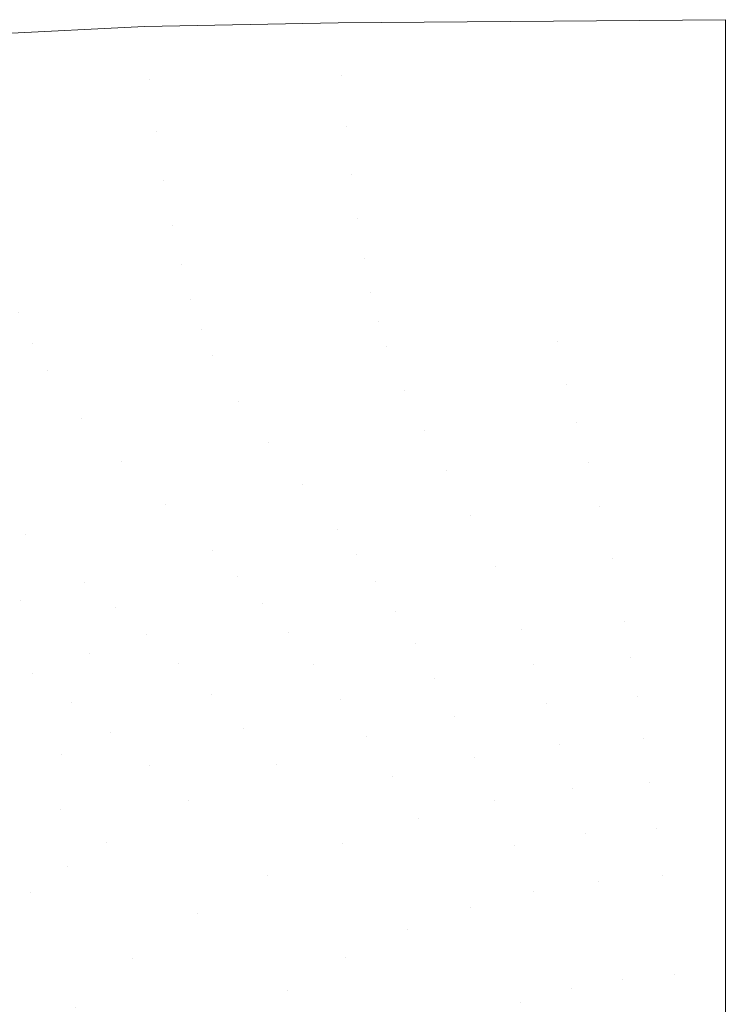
# Model space of a CAD drawing. Header units: centimetres. Extents: x -26.4 to 27.6, y -20.6 to 15.1.
# Tile 256 of 256: x -8.1 to 0.6, y 3 to 15.1. Entities that reach past the tile are written whole.
import ezdxf

# ---------------------------------------------------------------- set-up
doc = ezdxf.new("R2010")
doc.units = ezdxf.units.CM
doc.header["$LTSCALE"] = 2.54
doc.layers.add('Lucido design-1', color=7, linetype='Continuous')

# ---------------------------------------------------------------- blocks, each defined once
blk = doc.blocks.new('Gruppo-1')
at = {"color": 5, "linetype": 'Continuous', "lineweight": 9}
for points, invisible_edges in [([(-6.564, 15.049, -299.989), (-8.947, 14.929, -299.989), (-8.839, 14.263, -300.029)], 10), ([(-8.839, 14.263, -300.029), (-6.499, 14.392, -300.024), (-6.564, 15.049, -299.989)], 11), ([(-4.179, 15.096, -299.989), (-6.564, 15.049, -299.989), (-6.499, 14.392, -300.024)], 10), ([(-6.499, 14.392, -300.024), (-4.132, 14.449, -300.021), (-4.179, 15.096, -299.989)], 11), ([(0.593, 15.134, -299.989), (-4.179, 15.096, -299.989), (-4.132, 14.449, -300.021)], 10), ([(-4.132, 14.449, -300.021), (0.593, 14.505, -300.016), (0.593, 15.134, -299.989)], 9), ([(-4.132, 14.449, -300.021), (-6.499, 14.392, -300.024), (-6.419, 13.756, -300.172)], 11), ([(-6.419, 13.756, -300.172), (-4.075, 13.821, -300.161), (-4.132, 14.449, -300.021)], 11), ([(0.593, 14.505, -300.016), (-4.132, 14.449, -300.021), (-4.075, 13.821, -300.161)], 11), ([(-4.075, 13.821, -300.161), (0.593, 13.889, -300.146), (0.593, 14.505, -300.016)], 9), ([(-6.499, 14.392, -300.024), (-8.839, 14.263, -300.029), (-8.714, 13.621, -300.185)], 11), ([(-8.714, 13.621, -300.185), (-6.419, 13.756, -300.172), (-6.499, 14.392, -300.024)], 11), ([(0.593, 13.889, -300.146), (-4.075, 13.821, -300.161), (-4.01, 13.227, -300.399)], 11), ([(-4.01, 13.227, -300.399), (0.593, 13.302, -300.373), (0.593, 13.889, -300.146)], 9), ([(-6.419, 13.756, -300.172), (-8.714, 13.621, -300.185), (-8.576, 13.015, -300.443)], 11), ([(-8.576, 13.015, -300.443), (-6.326, 13.155, -300.419), (-6.419, 13.756, -300.172)], 11), ([(-4.075, 13.821, -300.161), (-6.419, 13.756, -300.172), (-6.326, 13.155, -300.419)], 11), ([(-6.326, 13.155, -300.419), (-4.01, 13.227, -300.399), (-4.075, 13.821, -300.161)], 11), ([(-4.01, 13.227, -300.399), (-6.326, 13.155, -300.419), (-6.223, 12.603, -300.761)], 11), ([(-6.223, 12.603, -300.761), (-3.938, 12.68, -300.73), (-4.01, 13.227, -300.399)], 11), ([(0.593, 13.302, -300.373), (-4.01, 13.227, -300.399), (-3.938, 12.68, -300.73)], 11), ([(-3.938, 12.68, -300.73), (0.593, 12.759, -300.692), (0.593, 13.302, -300.373)], 9), ([(-6.326, 13.155, -300.419), (-8.576, 13.015, -300.443), (-8.429, 12.458, -300.797)], 11), ([(-8.429, 12.458, -300.797), (-6.223, 12.603, -300.761), (-6.326, 13.155, -300.419)], 11), ([(0.593, 12.759, -300.692), (-3.938, 12.68, -300.73), (-3.859, 12.197, -301.147)], 11), ([(-3.859, 12.197, -301.147), (0.593, 12.278, -301.098), (0.593, 12.759, -300.692)], 9), ([(-3.938, 12.68, -300.73), (-6.223, 12.603, -300.761), (-6.113, 12.113, -301.187)], 11), ([(-6.113, 12.113, -301.187), (-3.859, 12.197, -301.147), (-3.938, 12.68, -300.73)], 11), ([(-6.223, 12.603, -300.761), (-8.429, 12.458, -300.797), (-8.275, 11.962, -301.235)], 11), ([(-8.275, 11.962, -301.235), (-6.113, 12.113, -301.187), (-6.223, 12.603, -300.761)], 11), ([(0.593, 12.278, -301.098), (-3.859, 12.197, -301.147), (-3.775, 11.779, -301.628)], 11), ([(-3.775, 11.779, -301.628), (0.593, 11.862, -301.571), (0.593, 12.278, -301.098)], 9), ([(-3.859, 12.197, -301.147), (-6.113, 12.113, -301.187), (-5.994, 11.688, -301.677)], 11), ([(-5.994, 11.688, -301.677), (-3.775, 11.779, -301.628), (-3.859, 12.197, -301.147)], 11), ([(-6.113, 12.113, -301.187), (-8.275, 11.962, -301.235), (-8.114, 11.528, -301.736)], 11), ([(-8.114, 11.528, -301.736), (-5.994, 11.688, -301.677), (-6.113, 12.113, -301.187)], 11), ([(-3.775, 11.779, -301.628), (-5.994, 11.688, -301.677), (-5.865, 11.318, -302.208)], 11), ([(-5.865, 11.318, -302.208), (-3.684, 11.419, -302.152), (-3.775, 11.779, -301.628)], 11), ([(0.593, 11.862, -301.571), (-3.775, 11.779, -301.628), (-3.684, 11.419, -302.152)], 11), ([(-3.684, 11.419, -302.152), (0.593, 11.506, -302.091), (0.593, 11.862, -301.571)], 9), ([(-5.994, 11.688, -301.677), (-8.114, 11.528, -301.736), (-7.943, 11.147, -302.278)], 11), ([(-7.943, 11.147, -302.278), (-5.865, 11.318, -302.208), (-5.994, 11.688, -301.677)], 11), ([(-10.048, 10.858, -302.358), (-7.943, 11.147, -302.278), (-8.114, 11.528, -301.736)], 11), ([(-3.684, 11.419, -302.152), (-5.865, 11.318, -302.208), (-5.725, 10.993, -302.764)], 11), ([(-5.725, 10.993, -302.764), (-3.586, 11.103, -302.702), (-3.684, 11.419, -302.152)], 11), ([(-1.477, 11.17, -302.659), (0.593, 11.506, -302.091), (-3.684, 11.419, -302.152)], 11), ([(-3.684, 11.419, -302.152), (-3.586, 11.103, -302.702), (-1.477, 11.17, -302.659)], 11), ([(-1.477, 11.17, -302.659), (0.593, 11.195, -302.639), (0.593, 11.506, -302.091)], 9), ([(-5.865, 11.318, -302.208), (-7.943, 11.147, -302.278), (-7.758, 10.81, -302.842)], 11), ([(-7.758, 10.81, -302.842), (-5.725, 10.993, -302.764), (-5.865, 11.318, -302.208)], 11), ([(-1.477, 11.17, -302.659), (-3.586, 11.103, -302.702), (-3.365, 10.56, -303.839)], 11), ([(-3.365, 10.56, -303.839), (-1.363, 10.639, -303.796), (-1.477, 11.17, -302.659)], 11), ([(0.593, 11.195, -302.639), (-1.477, 11.17, -302.659), (-1.363, 10.639, -303.796)], 11), ([(-1.363, 10.639, -303.796), (0.593, 10.665, -303.781), (0.593, 11.195, -302.639)], 9), ([(-7.943, 11.147, -302.278), (-10.048, 10.858, -302.358), (-9.822, 10.507, -302.933)], 11), ([(-9.822, 10.507, -302.933), (-7.758, 10.81, -302.842), (-7.943, 11.147, -302.278)], 11), ([(-3.586, 11.103, -302.702), (-5.725, 10.993, -302.764), (-5.405, 10.429, -303.907)], 11), ([(-5.405, 10.429, -303.907), (-3.365, 10.56, -303.839), (-3.586, 11.103, -302.702)], 11), ([(-5.725, 10.993, -302.764), (-7.758, 10.81, -302.842), (-7.337, 10.22, -303.995)], 11), ([(-7.337, 10.22, -303.995), (-5.405, 10.429, -303.907), (-5.725, 10.993, -302.764)], 11), ([(-7.758, 10.81, -302.842), (-9.822, 10.507, -302.933), (-9.306, 9.89, -304.099)], 11), ([(-9.306, 9.89, -304.099), (-7.337, 10.22, -303.995), (-7.758, 10.81, -302.842)], 11), ([(-3.365, 10.56, -303.839), (-5.405, 10.429, -303.907), (-5.035, 9.926, -305.061)], 11), ([(-5.035, 9.926, -305.061), (-3.115, 10.077, -304.995), (-3.365, 10.56, -303.839)], 11), ([(-1.363, 10.639, -303.796), (-3.365, 10.56, -303.839), (-3.115, 10.077, -304.995)], 11), ([(-3.115, 10.077, -304.995), (-1.236, 10.167, -304.957), (-1.363, 10.639, -303.796)], 11), ([(0.593, 10.665, -303.781), (-1.363, 10.639, -303.796), (-1.236, 10.167, -304.957)], 11), ([(-1.236, 10.167, -304.957), (0.593, 10.193, -304.95), (0.593, 10.665, -303.781)], 9), ([(-5.405, 10.429, -303.907), (-7.337, 10.22, -303.995), (-6.85, 9.692, -305.149)], 11), ([(-6.85, 9.692, -305.149), (-5.035, 9.926, -305.061), (-5.405, 10.429, -303.907)], 11), ([(-7.337, 10.22, -303.995), (-9.306, 9.89, -304.099), (-8.704, 9.336, -305.255)], 11), ([(-8.704, 9.336, -305.255), (-6.85, 9.692, -305.149), (-7.337, 10.22, -303.995)], 11), ([(0.593, 10.193, -304.95), (-1.236, 10.167, -304.957), (-1.099, 9.677, -306.109)], 11), ([(-1.099, 9.677, -306.109), (0.593, 9.703, -306.111), (0.593, 10.193, -304.95)], 9), ([(-3.115, 10.077, -304.995), (-5.035, 9.926, -305.061), (-4.623, 9.413, -306.198)], 11), ([(-4.623, 9.413, -306.198), (-2.841, 9.58, -306.14), (-3.115, 10.077, -304.995)], 11), ([(-1.236, 10.167, -304.957), (-3.115, 10.077, -304.995), (-2.841, 9.58, -306.14)], 11), ([(-2.841, 9.58, -306.14), (-1.099, 9.677, -306.109), (-1.236, 10.167, -304.957)], 11), ([(-5.035, 9.926, -305.061), (-6.85, 9.692, -305.149), (-6.31, 9.16, -306.279)], 11), ([(-6.31, 9.16, -306.279), (-4.623, 9.413, -306.198), (-5.035, 9.926, -305.061)], 11), ([(-6.85, 9.692, -305.149), (-8.704, 9.336, -305.255), (-8.032, 8.786, -306.379)], 11), ([(-8.032, 8.786, -306.379), (-6.31, 9.16, -306.279), (-6.85, 9.692, -305.149)], 11), ([(-1.099, 9.677, -306.109), (-2.841, 9.58, -306.14), (-2.548, 9.031, -307.258)], 11), ([(-2.548, 9.031, -307.258), (-0.954, 9.132, -307.237), (-1.099, 9.677, -306.109)], 11), ([(0.593, 9.703, -306.111), (-1.099, 9.677, -306.109), (-0.954, 9.132, -307.237)], 11), ([(-0.954, 9.132, -307.237), (0.593, 9.156, -307.247), (0.593, 9.703, -306.111)], 9), ([(-2.841, 9.58, -306.14), (-4.623, 9.413, -306.198), (-4.181, 8.855, -307.305)], 11), ([(-4.181, 8.855, -307.305), (-2.548, 9.031, -307.258), (-2.841, 9.58, -306.14)], 11), ([(-4.623, 9.413, -306.198), (-6.31, 9.16, -306.279), (-5.727, 8.589, -307.374)], 11), ([(-5.727, 8.589, -307.374), (-4.181, 8.855, -307.305), (-4.623, 9.413, -306.198)], 11), ([(-9.727, 8.302, -306.494), (-8.032, 8.786, -306.379), (-8.704, 9.336, -305.255)], 11), ([(-6.31, 9.16, -306.279), (-8.032, 8.786, -306.379), (-7.307, 8.205, -307.461)], 11), ([(-7.307, 8.205, -307.461), (-5.727, 8.589, -307.374), (-6.31, 9.16, -306.279)], 11), ([(-0.954, 9.132, -307.237), (-2.548, 9.031, -307.258), (-2.241, 8.392, -308.326)], 11), ([(-2.241, 8.392, -308.326), (-0.803, 8.492, -308.314), (-0.954, 9.132, -307.237)], 11), ([(0.593, 9.156, -307.247), (-0.954, 9.132, -307.237), (-0.803, 8.492, -308.314)], 11), ([(-0.803, 8.492, -308.314), (0.593, 8.512, -308.329), (0.593, 9.156, -307.247)], 9), ([(-2.548, 9.031, -307.258), (-4.181, 8.855, -307.305), (-3.949, 8.548, -307.842)], 11), ([(-2.548, 9.031, -307.258), (-3.949, 8.548, -307.842), (-3.713, 8.212, -308.359)], 11), ([(-3.713, 8.212, -308.359), (-2.241, 8.392, -308.326), (-2.548, 9.031, -307.258)], 11), ([(-8.032, 8.786, -306.379), (-9.727, 8.302, -306.494), (-8.86, 7.714, -307.562)], 11), ([(-8.86, 7.714, -307.562), (-8.091, 7.973, -307.51), (-8.032, 8.786, -306.379)], 11), ([(-8.091, 7.973, -307.51), (-7.307, 8.205, -307.461), (-8.032, 8.786, -306.379)], 11), ([(-4.181, 8.855, -307.305), (-5.727, 8.589, -307.374), (-5.423, 8.279, -307.903)], 11), ([(-5.423, 8.279, -307.903), (-3.949, 8.548, -307.842), (-4.181, 8.855, -307.305)], 11), ([(-5.727, 8.589, -307.374), (-7.307, 8.205, -307.461), (-6.927, 7.895, -307.98)], 11), ([(-6.927, 7.895, -307.98), (-5.423, 8.279, -307.903), (-5.727, 8.589, -307.374)], 11), ([(-3.949, 8.548, -307.842), (-5.423, 8.279, -307.903), (-5.112, 7.944, -308.412)], 11), ([(-5.112, 7.944, -308.412), (-3.713, 8.212, -308.359), (-3.949, 8.548, -307.842)], 11), ([(-0.803, 8.492, -308.314), (-2.241, 8.392, -308.326), (-1.925, 7.622, -309.305)], 11), ([(-1.925, 7.622, -309.305), (-0.648, 7.717, -309.301), (-0.803, 8.492, -308.314)], 11), ([(0.593, 8.512, -308.329), (-0.803, 8.492, -308.314), (-0.648, 7.717, -309.301)], 11), ([(-0.648, 7.717, -309.301), (0.593, 7.732, -309.317), (0.593, 8.512, -308.329)], 9), ([(-2.241, 8.392, -308.326), (-3.713, 8.212, -308.359), (-3.473, 7.846, -308.855)], 11), ([(-2.241, 8.392, -308.326), (-3.473, 7.846, -308.855), (-3.231, 7.448, -309.325)], 11), ([(-3.231, 7.448, -309.325), (-1.925, 7.622, -309.305), (-2.241, 8.392, -308.326)], 11), ([(-5.423, 8.279, -307.903), (-6.927, 7.895, -307.98), (-6.538, 7.561, -308.48)], 11), ([(-6.538, 7.561, -308.48), (-5.112, 7.944, -308.412), (-5.423, 8.279, -307.903)], 11), ([(-6.927, 7.895, -307.98), (-7.307, 8.205, -307.461), (-8.091, 7.973, -307.51)], 11), ([(-3.713, 8.212, -308.359), (-5.112, 7.944, -308.412), (-4.796, 7.58, -308.899)], 11), ([(-4.796, 7.58, -308.899), (-3.473, 7.846, -308.855), (-3.713, 8.212, -308.359)], 11), ([(-8.091, 7.973, -307.51), (-8.86, 7.714, -307.562), (-7.94, 7.074, -308.559)], 11), ([(-8.091, 7.973, -307.51), (-7.247, 7.33, -308.518), (-6.927, 7.895, -307.98)], 11), ([(-7.94, 7.074, -308.559), (-7.247, 7.33, -308.518), (-8.091, 7.973, -307.51)], 11), ([(-7.247, 7.33, -308.518), (-6.538, 7.561, -308.48), (-6.927, 7.895, -307.98)], 11), ([(-5.112, 7.944, -308.412), (-6.538, 7.561, -308.48), (-6.143, 7.202, -308.956)], 11), ([(-6.143, 7.202, -308.956), (-4.796, 7.58, -308.899), (-5.112, 7.944, -308.412)], 11), ([(-3.473, 7.846, -308.855), (-4.796, 7.58, -308.899), (-4.476, 7.185, -309.36)], 11), ([(-4.476, 7.185, -309.36), (-3.231, 7.448, -309.325), (-3.473, 7.846, -308.855)], 11), ([(-8.613, 6.792, -308.602), (-7.94, 7.074, -308.559), (-8.86, 7.714, -307.562)], 11), ([(-0.648, 7.717, -309.301), (-1.925, 7.622, -309.305), (-1.765, 7.184, -309.748)], 11), ([(-1.765, 7.184, -309.748), (-0.57, 7.274, -309.747), (-0.648, 7.717, -309.301)], 11), ([(0.593, 7.732, -309.317), (-0.648, 7.717, -309.301), (-0.57, 7.274, -309.747)], 11), ([(-0.57, 7.274, -309.747), (0.593, 7.287, -309.763), (0.593, 7.732, -309.317)], 9), ([(-6.143, 7.202, -308.956), (-6.538, 7.561, -308.48), (-7.247, 7.33, -308.518)], 11), ([(-4.796, 7.58, -308.899), (-6.143, 7.202, -308.956), (-5.743, 6.816, -309.406)], 11), ([(-5.743, 6.816, -309.406), (-4.476, 7.185, -309.36), (-4.796, 7.58, -308.899)], 11), ([(-1.925, 7.622, -309.305), (-3.231, 7.448, -309.325), (-2.987, 7.014, -309.763)], 11), ([(-2.987, 7.014, -309.763), (-1.765, 7.184, -309.748), (-1.925, 7.622, -309.305)], 11), ([(-3.231, 7.448, -309.325), (-4.476, 7.185, -309.36), (-4.154, 6.758, -309.789)], 11), ([(-4.154, 6.758, -309.789), (-2.987, 7.014, -309.763), (-3.231, 7.448, -309.325)], 11), ([(-7.247, 7.33, -308.518), (-7.94, 7.074, -308.559), (-7.467, 6.723, -309.024)], 11), ([(-7.247, 7.33, -308.518), (-7.467, 6.723, -309.024), (-6.143, 7.202, -308.956)], 11), ([(0.593, 7.287, -309.763), (-0.57, 7.274, -309.747), (-0.492, 6.795, -310.155)], 11), ([(-0.492, 6.795, -310.155), (0.593, 6.805, -310.17), (0.593, 7.287, -309.763)], 9), ([(-6.143, 7.202, -308.956), (-7.467, 6.723, -309.024), (-6.987, 6.348, -309.462)], 11), ([(-6.987, 6.348, -309.462), (-5.743, 6.816, -309.406), (-6.143, 7.202, -308.956)], 11), ([(-4.476, 7.185, -309.36), (-5.743, 6.816, -309.406), (-5.34, 6.4, -309.826)], 11), ([(-5.34, 6.4, -309.826), (-4.154, 6.758, -309.789), (-4.476, 7.185, -309.36)], 11), ([(-1.765, 7.184, -309.748), (-2.987, 7.014, -309.763), (-2.741, 6.546, -310.163)], 11), ([(-2.741, 6.546, -310.163), (-1.605, 6.709, -310.154), (-1.765, 7.184, -309.748)], 11), ([(-0.57, 7.274, -309.747), (-1.765, 7.184, -309.748), (-1.605, 6.709, -310.154)], 11), ([(-1.605, 6.709, -310.154), (-0.492, 6.795, -310.155), (-0.57, 7.274, -309.747)], 11), ([(-7.467, 6.723, -309.024), (-7.94, 7.074, -308.559), (-8.613, 6.792, -308.602)], 11), ([(-2.987, 7.014, -309.763), (-4.154, 6.758, -309.789), (-3.831, 6.299, -310.183)], 11), ([(-3.831, 6.299, -310.183), (-2.741, 6.546, -310.163), (-2.987, 7.014, -309.763)], 11), ([(-5.743, 6.816, -309.406), (-6.987, 6.348, -309.462), (-6.504, 5.947, -309.869)], 11), ([(-6.504, 5.947, -309.869), (-5.34, 6.4, -309.826), (-5.743, 6.816, -309.406)], 11), ([(-0.492, 6.795, -310.155), (-1.605, 6.709, -310.154), (-1.446, 6.202, -310.519)], 11), ([(-1.446, 6.202, -310.519), (-0.414, 6.284, -310.522), (-0.492, 6.795, -310.155)], 11), ([(0.593, 6.805, -310.17), (-0.492, 6.795, -310.155), (-0.414, 6.284, -310.522)], 11), ([(-0.414, 6.284, -310.522), (0.593, 6.292, -310.534), (0.593, 6.805, -310.17)], 9), ([(-8.613, 6.792, -308.602), (-7.584, 6.077, -309.492), (-7.467, 6.723, -309.024)], 11), ([(-8.158, 5.783, -309.524), (-7.584, 6.077, -309.492), (-8.613, 6.792, -308.602)], 11), ([(-7.584, 6.077, -309.492), (-6.987, 6.348, -309.462), (-7.467, 6.723, -309.024)], 11), ([(-4.154, 6.758, -309.789), (-5.34, 6.4, -309.826), (-4.935, 5.955, -310.209)], 11), ([(-4.935, 5.955, -310.209), (-3.831, 6.299, -310.183), (-4.154, 6.758, -309.789)], 11), ([(-1.605, 6.709, -310.154), (-2.741, 6.546, -310.163), (-2.497, 6.046, -310.524)], 11), ([(-2.497, 6.046, -310.524), (-1.446, 6.202, -310.519), (-1.605, 6.709, -310.154)], 11), ([(-2.741, 6.546, -310.163), (-3.831, 6.299, -310.183), (-3.507, 5.81, -310.537)], 11), ([(-3.507, 5.81, -310.537), (-2.497, 6.046, -310.524), (-2.741, 6.546, -310.163)], 11), ([(-6.504, 5.947, -309.869), (-6.987, 6.348, -309.462), (-7.584, 6.077, -309.492)], 11), ([(-5.34, 6.4, -309.826), (-6.504, 5.947, -309.869), (-6.017, 5.519, -310.242)], 11), ([(-6.017, 5.519, -310.242), (-4.935, 5.955, -310.209), (-5.34, 6.4, -309.826)], 11), ([(-3.507, 5.81, -310.537), (-3.831, 6.299, -310.183), (-4.935, 5.955, -310.209)], 11), ([(-1.446, 6.202, -310.519), (-2.497, 6.046, -310.524), (-2.253, 5.517, -310.843)], 11), ([(-2.253, 5.517, -310.843), (-1.287, 5.665, -310.841), (-1.446, 6.202, -310.519)], 11), ([(-0.414, 6.284, -310.522), (-1.446, 6.202, -310.519), (-1.287, 5.665, -310.841)], 11), ([(-1.287, 5.665, -310.841), (-0.336, 5.742, -310.844), (-0.414, 6.284, -310.522)], 11), ([(0.593, 6.292, -310.534), (-0.414, 6.284, -310.522), (-0.336, 5.742, -310.844)], 11), ([(-0.336, 5.742, -310.844), (0.593, 5.749, -310.855), (0.593, 6.292, -310.534)], 9), ([(-7.584, 6.077, -309.492), (-8.158, 5.783, -309.524), (-7.6, 5.401, -309.919)], 11), ([(-7.584, 6.077, -309.492), (-7.6, 5.401, -309.919), (-6.504, 5.947, -309.869)], 11), ([(-6.504, 5.947, -309.869), (-7.6, 5.401, -309.919), (-7.038, 4.995, -310.279)], 11), ([(-7.038, 4.995, -310.279), (-6.017, 5.519, -310.242), (-6.504, 5.947, -309.869)], 11), ([(-4.935, 5.955, -310.209), (-6.017, 5.519, -310.242), (-5.045, 4.592, -310.878)], 11), ([(-5.045, 4.592, -310.878), (-4.125, 4.984, -310.862), (-4.935, 5.955, -310.209)], 11), ([(-4.935, 5.955, -310.209), (-4.125, 4.984, -310.862), (-3.507, 5.81, -310.537)], 11), ([(-2.497, 6.046, -310.524), (-3.507, 5.81, -310.537), (-3.185, 5.294, -310.851)], 11), ([(-3.185, 5.294, -310.851), (-2.253, 5.517, -310.843), (-2.497, 6.046, -310.524)], 11), ([(-7.6, 5.401, -309.919), (-8.158, 5.783, -309.524), (-8.704, 5.466, -309.556)], 11), ([(-4.125, 4.984, -310.862), (-3.185, 5.294, -310.851), (-3.507, 5.81, -310.537)], 11), ([(-0.336, 5.742, -310.844), (-1.287, 5.665, -310.841), (-1.129, 5.103, -311.117)], 11), ([(-1.129, 5.103, -311.117), (-0.259, 5.175, -311.121), (-0.336, 5.742, -310.844)], 11), ([(0.593, 5.749, -310.855), (-0.336, 5.742, -310.844), (-0.259, 5.175, -311.121)], 11), ([(-0.259, 5.175, -311.121), (0.593, 5.182, -311.129), (0.593, 5.749, -310.855)], 9), ([(-1.287, 5.665, -310.841), (-2.253, 5.517, -310.843), (-2.011, 4.964, -311.117)], 11), ([(-2.011, 4.964, -311.117), (-1.129, 5.103, -311.117), (-1.287, 5.665, -310.841)], 11), ([(-8.704, 5.466, -309.556), (-7.516, 4.701, -310.299), (-7.6, 5.401, -309.919)], 11), ([(-7.516, 4.701, -310.299), (-8.704, 5.466, -309.556), (-8.596, 4.766, -309.971)], 11), ([(-6.017, 5.519, -310.242), (-7.038, 4.995, -310.279), (-5.916, 4.121, -310.895)], 11), ([(-5.916, 4.121, -310.895), (-5.045, 4.592, -310.878), (-6.017, 5.519, -310.242)], 11), ([(-2.011, 4.964, -311.117), (-2.253, 5.517, -310.843), (-3.185, 5.294, -310.851)], 11), ([(-7.516, 4.701, -310.299), (-7.038, 4.995, -310.279), (-7.6, 5.401, -309.919)], 11), ([(-3.185, 5.294, -310.851), (-4.125, 4.984, -310.862), (-3.327, 3.923, -311.353)], 11), ([(-3.327, 3.923, -311.353), (-2.55, 4.192, -311.349), (-3.185, 5.294, -310.851)], 11), ([(-3.185, 5.294, -310.851), (-2.55, 4.192, -311.349), (-2.011, 4.964, -311.117)], 11), ([(-1.129, 5.103, -311.117), (-2.011, 4.964, -311.117), (-1.773, 4.389, -311.347)], 11), ([(-1.773, 4.389, -311.347), (-0.973, 4.52, -311.347), (-1.129, 5.103, -311.117)], 11), ([(-0.259, 5.175, -311.121), (-1.129, 5.103, -311.117), (-0.973, 4.52, -311.347)], 11), ([(-0.973, 4.52, -311.347), (-0.183, 4.588, -311.35), (-0.259, 5.175, -311.121)], 11), ([(0.593, 5.182, -311.129), (-0.259, 5.175, -311.121), (-0.183, 4.588, -311.35)], 11), ([(-0.183, 4.588, -311.35), (0.593, 4.595, -311.356), (0.593, 5.182, -311.129)], 9), ([(-7.038, 4.995, -310.279), (-7.516, 4.701, -310.299), (-6.714, 3.574, -310.914)], 11), ([(-6.714, 3.574, -310.914), (-5.916, 4.121, -310.895), (-7.038, 4.995, -310.279)], 11), ([(-4.125, 4.984, -310.862), (-5.045, 4.592, -310.878), (-4.087, 3.582, -311.358)], 11), ([(-4.087, 3.582, -311.358), (-3.327, 3.923, -311.353), (-4.125, 4.984, -310.862)], 11), ([(-2.55, 4.192, -311.349), (-1.773, 4.389, -311.347), (-2.011, 4.964, -311.117)], 11), ([(-8.785, 3.704, -310.36), (-7.969, 4.386, -310.319), (-8.596, 4.766, -309.971)], 11), ([(-8.596, 4.766, -309.971), (-7.969, 4.386, -310.319), (-7.516, 4.701, -310.299)], 11), ([(-7.516, 4.701, -310.299), (-7.969, 4.386, -310.319), (-6.714, 3.574, -310.914)], 11), ([(-5.045, 4.592, -310.878), (-5.916, 4.121, -310.895), (-4.807, 3.174, -311.364)], 11), ([(-4.807, 3.174, -311.364), (-4.087, 3.582, -311.358), (-5.045, 4.592, -310.878)], 11), ([(-0.973, 4.52, -311.347), (-1.773, 4.389, -311.347), (-1.308, 3.198, -311.694)], 11), ([(-1.308, 3.198, -311.694), (-0.67, 3.312, -311.694), (-0.973, 4.52, -311.347)], 11), ([(-0.183, 4.588, -311.35), (-0.973, 4.52, -311.347), (-0.67, 3.312, -311.694)], 11), ([(-0.67, 3.312, -311.694), (-0.035, 3.373, -311.696), (-0.183, 4.588, -311.35)], 11), ([(0.593, 4.595, -311.356), (-0.183, 4.588, -311.35), (-0.035, 3.373, -311.696)], 11), ([(-0.035, 3.373, -311.696), (0.593, 3.382, -311.699), (0.593, 4.595, -311.356)], 9), ([(-7.969, 4.386, -310.319), (-8.785, 3.704, -310.36), (-7.42, 2.961, -310.933)], 11), ([(-7.42, 2.961, -310.933), (-6.714, 3.574, -310.914), (-7.969, 4.386, -310.319)], 11), ([(-1.773, 4.389, -311.347), (-2.55, 4.192, -311.349), (-1.933, 3.029, -311.694)], 11), ([(-1.933, 3.029, -311.694), (-1.308, 3.198, -311.694), (-1.773, 4.389, -311.347)], 11), ([(-2.55, 4.192, -311.349), (-3.327, 3.923, -311.353), (-2.552, 2.801, -311.695)], 11), ([(-2.552, 2.801, -311.695), (-1.933, 3.029, -311.694), (-2.55, 4.192, -311.349)], 11), ([(-5.916, 4.121, -310.895), (-6.714, 3.574, -310.914), (-5.471, 2.699, -311.371)], 11), ([(-5.471, 2.699, -311.371), (-4.807, 3.174, -311.364), (-5.916, 4.121, -310.895)], 11), ([(-3.327, 3.923, -311.353), (-4.087, 3.582, -311.358), (-3.153, 2.516, -311.696)], 11), ([(-3.153, 2.516, -311.696), (-2.552, 2.801, -311.695), (-3.327, 3.923, -311.353)], 11), ([(-8.785, 3.704, -310.36), (-9.458, 2.978, -310.4), (-8.014, 2.304, -310.953)], 11), ([(-8.014, 2.304, -310.953), (-7.42, 2.961, -310.933), (-8.785, 3.704, -310.36)], 11), ([(-6.714, 3.574, -310.914), (-7.42, 2.961, -310.933), (-6.067, 2.166, -311.378)], 11), ([(-6.067, 2.166, -311.378), (-5.471, 2.699, -311.371), (-6.714, 3.574, -310.914)], 11), ([(-4.087, 3.582, -311.358), (-4.807, 3.174, -311.364), (-3.725, 2.173, -311.698)], 11), ([(-3.725, 2.173, -311.698), (-3.153, 2.516, -311.696), (-4.087, 3.582, -311.358)], 11), ([(-0.67, 3.312, -311.694), (-1.308, 3.198, -311.694), (-0.866, 1.974, -311.911)], 11), ([(-0.866, 1.974, -311.911), (-0.381, 2.072, -311.912), (-0.67, 3.312, -311.694)], 11), ([(-0.035, 3.373, -311.696), (-0.67, 3.312, -311.694), (-0.381, 2.072, -311.912)], 11), ([(-0.381, 2.072, -311.912), (0.107, 2.128, -311.912), (-0.035, 3.373, -311.696)], 11), ([(0.593, 3.382, -311.699), (-0.035, 3.373, -311.696), (0.107, 2.128, -311.912)], 11), ([(0.107, 2.128, -311.912), (0.593, 2.141, -311.913), (0.593, 3.382, -311.699)], 9), ([(-4.807, 3.174, -311.364), (-5.471, 2.699, -311.371), (-4.256, 1.777, -311.701)], 11), ([(-4.256, 1.777, -311.701), (-3.725, 2.173, -311.698), (-4.807, 3.174, -311.364)], 11), ([(-1.308, 3.198, -311.694), (-1.933, 3.029, -311.694), (-1.342, 1.831, -311.911)], 11), ([(-1.342, 1.831, -311.911), (-0.866, 1.974, -311.911), (-1.308, 3.198, -311.694)], 11), ([(-1.933, 3.029, -311.694), (-2.552, 2.801, -311.695), (-1.807, 1.643, -311.912)], 11), ([(-1.807, 1.643, -311.912), (-1.342, 1.831, -311.911), (-1.933, 3.029, -311.694)], 11)]:
    blk.add_3dface(points, dxfattribs=dict(at, invisible_edges=invisible_edges))
blk = doc.blocks.new('Gruppo-2-1')
at = {"color": 5}
blk.add_blockref('Gruppo-1', (0, 0), dxfattribs=at)

msp = doc.modelspace()

# ---------------------------------------------------------------- block references
at = {"layer": 'Lucido design-1', "color": 7}
msp.add_blockref('Gruppo-2-1', (0, 0), dxfattribs=at)

doc.saveas('drawing.dxf')
